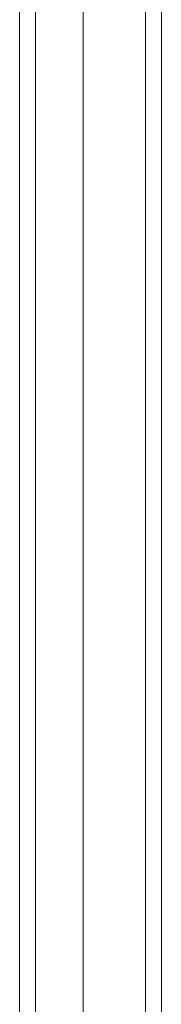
# Model space of a CAD drawing. Header units: inches. Extents: x 4 to 472, y 10 to 298.
# Tile 41 of 50: x 426.17 to 427.27, y 150.07 to 157.72. Entities that reach past the tile are written whole.
import ezdxf

# ---------------------------------------------------------------- set-up
doc = ezdxf.new("R2010")
doc.units = ezdxf.units.IN
doc.header["$LTSCALE"] = 28
doc.header["$MEASUREMENT"] = 0
doc.layers.add('Visible (ANSI)', color=7, linetype='Continuous', lineweight=5)
doc.layers.add('Visible Narrow (ANSI)', color=7, linetype='Continuous', lineweight=5)

msp = doc.modelspace()

# ---------------------------------------------------------------- linework, layer by layer
at = {"layer": 'Visible (ANSI)'}
msp.add_line((426.6617, 166.434), (426.6617, 130.7146), dxfattribs=at)
at = {"layer": 'Visible Narrow (ANSI)'}
for p, q in [((426.1667, 130.5124), (426.1667, 166.2086)), ((426.2904, 166.2202), (426.2904, 130.5008)), ((427.1449, 130.8444), (427.1449, 165.9683)), ((427.2686, 165.9683), (427.2686, 130.8444))]:
    msp.add_line(p, q, dxfattribs=at)

doc.saveas('drawing.dxf')
